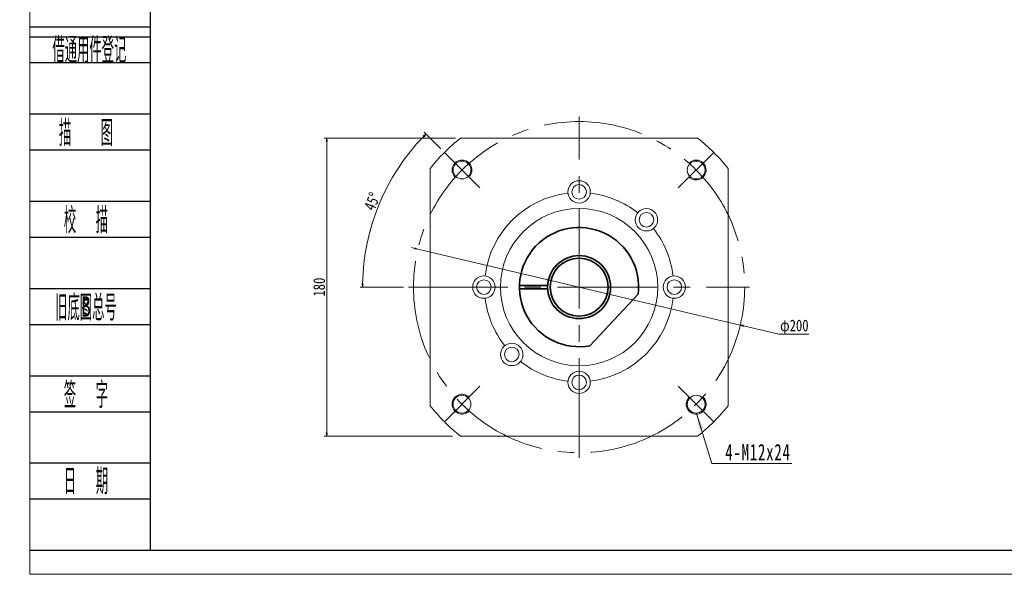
# Model space of a CAD drawing. Header units: millimetres. Extents: x 5237 to 6463, y 169 to 1031.
# Tile 1 of 7: x 5237 to 5831, y 169 to 504. Entities that reach past the tile are written whole.
import ezdxf
from ezdxf.enums import TextEntityAlignment as Align

# ---------------------------------------------------------------- set-up
doc = ezdxf.new("R2010")
doc.units = ezdxf.units.MM
doc.header["$LTSCALE"] = 5
doc.header["$PDSIZE"] = -1
doc.linetypes.add('点画线', pattern=[18, 12, -2, 2, -2])
doc.layers.get('0').update_dxf_attribs({"lineweight": 18})
doc.layers.add('2细线层', color=4, linetype='Continuous')
doc.layers.add('6文字层', color=3, linetype='Continuous')
for name, color, linetype, lineweight in [('中心线层', 1, '点画线', 18), ('图框_外框线', 7, 'Continuous', 18), ('尺寸线层', 3, 'Continuous', 18), ('粗实线层', 7, 'Continuous', 35), ('细实线层', 7, 'Continuous', 18)]:
    doc.layers.add(name, color=color, linetype=linetype, lineweight=lineweight)
doc.styles.add('PC_TEXTSTYLE', font='ISOCP.SHX', dxfattribs={"width": 0.707, "bigfont": 'GBCBIG.SHX'})
doc.styles.get("Standard").update_dxf_attribs({"font": 'SimSun.ttf'})
doc.styles.add('宋体', font='SimSun.ttf', dxfattribs={"width": 0.8})
doc.styles.add('标准', font='SimSun.ttf', dxfattribs={"width": 0.667})
doc.dimstyles.new('A水平标注$0', dxfattribs={"dimtxt": 3.5, "dimasz": 2, "dimexe": 1.5, "dimexo": 3, "dimgap": 1.1, "dimtad": 1, "dimtoh": 1, "dimdec": 4, "dimdsep": 46, "dimtxsty": '宋体', "dimblk": 'OPEN', "dimcen": 3, "dimclrd": 3, "dimclre": 3, "dimclrt": 6, "dimadec": 0, "dimazin": 0, "dimtm": 1e-09, "dimtfac": 1, "dimtdec": 4, "dimtix": 1, "dimtmove": 0, "dimatfit": 3, "dimldrblk": 'OPEN', "dimfxl": 0, "dimlwd": 13, "dimlwe": 13, "dimarcsym": 0})
doc.dimstyles.new('D直径标注φ25', dxfattribs={"dimtxt": 3.5, "dimasz": 2, "dimexe": 1, "dimexo": 3, "dimtad": 1, "dimtoh": 1, "dimdec": 1, "dimdsep": 46, "dimtxsty": '宋体', "dimblk": 'OPEN', "dimcen": 3, "dimclrd": 3, "dimclre": 3, "dimclrt": 130, "dimadec": 0, "dimazin": 0, "dimtm": 1e-09, "dimtfac": 1, "dimtdec": 1, "dimtmove": 0, "dimatfit": 0, "dimldrblk": 'OPEN', "dimfxl": 0, "dimlwd": 13, "dimlwe": 13, "dimarcsym": 0})

# ---------------------------------------------------------------- blocks, each defined once
blk = doc.blocks.new('_Open')
at = {"color": 0, "linetype": 'ByBlock', "lineweight": -2}
for p, q in [((-1, 0.17), (0, 0)), ((-1, -0.17), (0, 0)), ((0, 0), (-1, 0))]:
    blk.add_line(p, q, dxfattribs=at)
blk = doc.blocks.new('*D24')
at = {"layer": 'Defpoints', "color": 0, "transparency": 16777216}
for p in [(5503.09, 432.26), (5422.28, 252.26), (5501.26, 252.26)]:
    blk.add_point(p, dxfattribs=at)
at = {"layer": '尺寸线层', "color": 3, "lineweight": 13, "transparency": 16777216}
for p, q in [((5500.09, 432.26), (5420.78, 432.26)), ((5422.28, 430.26), (5422.28, 254.26)), ((5498.26, 252.26), (5420.78, 252.26))]:
    blk.add_line(p, q, dxfattribs=at)
at = {"layer": '尺寸线层', "color": 3, "lineweight": 13, "transparency": 16777216, "xscale": 2, "yscale": 2, "zscale": 2}
for p, rotation in [((5422.28, 432.26), 90), ((5422.28, 252.26), 270)]:
    blk.add_blockref('_Open', p, dxfattribs=dict(at, rotation=rotation))
at = {"layer": '尺寸线层', "color": 6, "transparency": 16777216, "insert": (5417.75, 342.26), "char_height": 7, "attachment_point": 5, "rotation": 90, "style": '宋体', "bg_fill": 3, "box_fill_scale": 1.1, "bg_fill_color": 257, "bg_fill_transparency": 0}
blk.add_mtext('180', dxfattribs=at)
blk = doc.blocks.new('*X16')
at = {"layer": '尺寸线层', "linetype": 'Continuous'}
blk.add_hatch(color=0, dxfattribs=at).paths.add_polyline_path([(-12.38, 30.25), (-8.33, 21.13), (-10.69, 20.42)], flags=0)
at = {"layer": '尺寸线层', "color": 0, "linetype": 'Continuous'}
blk.add_line((-12.38, 30.25), (-3.23, 0), dxfattribs=at)
at = {"layer": '尺寸线层', "color": 0}
for p, q in [((-3.23, 0), (0, 0)), ((0, 0), (45.14, 0)), ((0, 0), (0, 0))]:
    blk.add_line(p, q, dxfattribs=at)
at = {"layer": '尺寸线层', "color": 0, "insert": (4.95, 1.98), "char_height": 9.9, "width": 80.3842, "attachment_point": 7, "line_spacing_factor": 1.15057, "style": '标准'}
blk.add_mtext('\\T1.1;4-M12x24', dxfattribs=at)
blk = doc.blocks.new('*D33')
at = {"layer": 'Defpoints', "color": 0, "transparency": 16777216}
for p in [(5477.34, 365.18), (5672.01, 319.34)]:
    blk.add_point(p, dxfattribs=at)
at = {"layer": '尺寸线层', "color": 3, "lineweight": 13, "transparency": 16777216}
for p, q in [((5475.39, 365.64), (5473.44, 366.09)), ((5477.34, 365.18), (5672.01, 319.34)), ((5695.2, 313.88), (5673.96, 318.88)), ((5713.5, 313.88), (5695.2, 313.88))]:
    blk.add_line(p, q, dxfattribs=at)
at = {"layer": '尺寸线层', "color": 3, "lineweight": 13, "transparency": 16777216, "xscale": 2, "yscale": 2, "zscale": 2}
for p, rotation in [((5477.34, 365.18), 346.7506677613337), ((5672.01, 319.34), 166.7506677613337)]:
    blk.add_blockref('_Open', p, dxfattribs=dict(at, rotation=rotation))
at = {"layer": '尺寸线层', "color": 130, "transparency": 16777216, "insert": (5704.66, 318.16), "char_height": 7, "attachment_point": 5, "style": '宋体', "bg_fill": 3, "box_fill_scale": 1.1, "bg_fill_color": 257, "bg_fill_transparency": 0}
blk.add_mtext('φ200', dxfattribs=at)
blk = doc.blocks.new('*D34')
at = {"layer": 'Defpoints', "color": 0, "transparency": 16777216}
for p in [(5493.36, 423.58), (5514.78, 402.15), (5471.68, 342.26), (5677.68, 342.26)]:
    blk.add_point(p, dxfattribs=at)
at = {"layer": '尺寸线层', "color": 3, "lineweight": 13, "transparency": 16777216}
for p, q in [((5491.24, 425.7), (5481.16, 435.77)), ((5468.68, 342.26), (5442.43, 342.26))]:
    blk.add_line(p, q, dxfattribs=at)
blk.add_arc((5574.68, 342.26), 130.75, 135.87643, 179.12357, dxfattribs=at)
at = {"layer": '尺寸线层', "color": 3, "lineweight": 13, "transparency": 16777216, "xscale": 2, "yscale": 2, "zscale": 2}
for p, rotation in [((5482.22, 434.71), 45.43821443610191), ((5443.93, 342.26), 269.5617850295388)]:
    blk.add_blockref('_Open', p, dxfattribs=dict(at, rotation=rotation))
at = {"layer": '尺寸线层', "color": 6, "transparency": 16777216, "insert": (5449.74, 394.01), "char_height": 7, "attachment_point": 5, "rotation": 67.5, "style": '宋体', "bg_fill": 3, "box_fill_scale": 1.1, "bg_fill_color": 257, "bg_fill_transparency": 0}
blk.add_mtext('45%%d', dxfattribs=at)
at = {"layer": 'Defpoints', "color": 0, "transparency": 16777216}
blk.add_point((5453.88, 392.29), dxfattribs=at)

msp = doc.modelspace()

# ---------------------------------------------------------------- linework, layer by layer
msp.add_lwpolyline([(5664.67612, 413.84733), (5664.67612, 270.66913)])
for centre, radius in [((5645.3868, 412.96891), 5.4), ((5574.67612, 399.75823), 6.75), ((5574.67612, 399.75823), 4.4), ((5574.67612, 342.25823), 47.5), ((5615.33476, 382.91687), 6.75), ((5615.33476, 382.91687), 4.4), ((5517.17612, 342.25823), 6.75), ((5517.17612, 342.25823), 4.4), ((5632.17612, 342.25823), 6.75), ((5632.17612, 342.25823), 4.4), ((5534.01748, 301.59959), 6.75), ((5534.01748, 301.59959), 4.4), ((5574.67612, 284.75823), 6.75), ((5574.67612, 284.75823), 4.4), ((5645.3868, 271.54755), 5.4)]:
    msp.add_circle(centre, radius)
for radius, start, end in [(115, 38.49994937, 51.50004956), (57.15, 96.74140308, 173.25859692), (57.15, 51.74140308, 83.25859692), (57.15, 6.74140308, 38.25859692), (57.15, 186.74140308, 218.25859692), (57.15, 276.74140308, 353.25859692), (57.15, 231.74140308, 263.25859692), (115, 308.49994937, 321.50004959)]:
    msp.add_arc((5574.67612, 342.25823), radius, start, end)
at = {"layer": '2细线层'}
for p, q in [((5243.06463, 499.52222), (5315.63238, 499.52222)), ((5243.06463, 493.32292), (5315.63238, 493.32292)), ((5243.06463, 477.82468), (5315.63238, 477.82468)), ((5243.06463, 446.8282), (5315.63238, 446.8282)), ((5243.06463, 425.13066), (5315.63238, 425.13066)), ((5243.06463, 394.13417), (5315.63238, 394.13417)), ((5243.06463, 372.43663), (5315.63238, 372.43663)), ((5243.06463, 341.44015), (5315.63238, 341.44015)), ((5243.06463, 319.74261), (5315.63238, 319.74261)), ((5243.06463, 288.74612), (5315.63238, 288.74612)), ((5243.06463, 267.04858), (5315.63238, 267.04858)), ((5243.06463, 236.0521), (5315.63238, 236.0521)), ((5243.06463, 214.35456), (5315.63238, 214.35456)), ((5243.06463, 183.35807), (5315.63238, 183.35807))]:
    msp.add_line(p, q, dxfattribs=at)
at = {"layer": '中心线层'}
for p, q in [((5574.67612, 239.25823), (5574.67612, 445.25823)), ((5655.9934, 423.57551), (5634.56871, 402.15082)), ((5655.9934, 260.94095), (5634.56871, 282.36564))]:
    msp.add_line(p, q, dxfattribs=at)
at = {"layer": '粗实线层'}
msp.add_line((5610.41451, 337.92609), (5581.22799, 306.85946), dxfattribs=at)
msp.add_circle((5574.67612, 342.25823), 19, dxfattribs=at)
msp.add_arc((5574.67612, 342.25823), 36, 353.08843421, 280.48607126, dxfattribs=at)
at = {"layer": '细实线层'}
for centre, start, end in [((5645.3868, 412.96891), 224.99999947, 136.71913079), ((5645.3868, 271.54755), 134.99999947, 46.71913079)]:
    msp.add_arc(centre, 6, start, end, dxfattribs=at)

# ---------------------------------------------------------------- block references
at = {"layer": '尺寸线层'}
msp.add_blockref('*X16', (5657.97864, 235.68576), dxfattribs=at)

# ---------------------------------------------------------------- texts
at = {"layer": '6文字层', "color": 3, "style": 'PC_TEXTSTYLE'}
for s, width, p in [('借通用件登记', 0.667, (5278.95499, 485.98477)), ('描   图', 0.6667, (5276.88678, 435.97943)), ('校  描', 0.667, (5276.88678, 383.2854)), ('旧底图总号', 0.667, (5276.88678, 330.59138)), ('签  字', 0.667, (5276.88678, 277.89735)), ('日  期', 0.667, (5276.9061, 225.51269))]:
    msp.add_text(s, height=15.498243, dxfattribs=dict(at, width=width)).set_placement(p, align=Align.MIDDLE)
at = {"layer": '6文字层', "width": 0.707}
msp.add_text('B', height=12.39859, dxfattribs=at).set_placement((5276.88678, 330.59138), align=Align.MIDDLE)

# ---------------------------------------------------------------- dimensions: what is measured, and where the dimension line sits
at = {"layer": '尺寸线层'}
dim = msp.add_linear_dim(base=(5422.27643, 252.25823), p1=(5503.08702, 432.25823), p2=(5501.2613, 252.25823), angle=270, dimstyle='A水平标注$0', override={"dimtxt": 7, "dimblk": 'Open', "dimtfill": 1, "dimtfillclr": 256}, dxfattribs=at)
dim.commit()
dim.dimension.update_dxf_attribs({"geometry": '*D24', "text_midpoint": (5422.27643, 342.25823), "dimtype": 160})

# ---------------------------------------------------------------- next in the draw order: linework, layer by layer
for points in [[(5503.08702, 432.25823), (5646.26523, 432.25823)], [(5484.67612, 270.66913), (5484.67612, 413.84734)], [(5646.26522, 252.25823), (5503.08701, 252.25823)]]:
    msp.add_lwpolyline(points)
for centre in [(5503.96544, 412.96891), (5503.96544, 271.54755)]:
    msp.add_circle(centre, 5.4)
for start, end in [(128.49994937, 141.50004956), (218.49994937, 231.50004956)]:
    msp.add_arc((5574.67612, 342.25823), 115, start, end)
at = {"layer": '中心线层'}
for p, q in [((5493.35884, 423.57551), (5514.78354, 402.15082)), ((5471.67612, 342.25823), (5677.67612, 342.25823)), ((5493.35884, 260.94095), (5514.78353, 282.36565))]:
    msp.add_line(p, q, dxfattribs=at)
msp.add_circle((5574.67612, 342.25823), 100, dxfattribs=at)
at = {"layer": '细实线层'}
for centre, start, end in [((5503.96544, 412.96891), 314.99999947, 226.71913079), ((5503.96544, 271.54755), 44.99999947, 316.71913079)]:
    msp.add_arc(centre, 6, start, end, dxfattribs=at)

# ---------------------------------------------------------------- next in the draw order: dimensions: what is measured, and where the dimension line sits
at = {"layer": '尺寸线层'}
dim = msp.add_diameter_dim_2p(p1=(5477.33793, 365.17714), p2=(5672.01431, 319.33933), dimstyle='D直径标注φ25', override={"dimtxt": 7, "dimpost": 'φ<>'}, dxfattribs=at)
dim.commit()
dim.dimension.update_dxf_attribs({"geometry": '*D33', "text_midpoint": (5695.20035, 313.88003), "dimtype": 163})

# ---------------------------------------------------------------- next in the draw order: dimensions: what is measured, and where the dimension line sits
dim = msp.add_angular_dim_2l(base=(5453.87944, 392.29386), line1=((5471.67612, 342.25823), (5677.67612, 342.25823)), line2=((5493.35884, 423.57551), (5514.78354, 402.15082)), dimstyle='A水平标注$0', override={"dimtxt": 7, "dimblk": 'Open', "dimtfill": 1, "dimtfillclr": 256}, dxfattribs=at)
dim.commit()
dim.dimension.update_dxf_attribs({"geometry": '*D34', "text_midpoint": (5449.73798, 394.0093)})

# ---------------------------------------------------------------- next in the draw order: linework, layer by layer
at = {"layer": '图框_外框线', "color": 3}
msp.add_lwpolyline([(5243.02858, 168.83731), (6462.77245, 168.83731), (6462.77245, 1031.37048), (5243.02858, 1031.37048)], close=True, dxfattribs=at)
at = {"layer": '图框_外框线', "color": 3, "lineweight": 25}
msp.add_lwpolyline([(5315.63238, 183.35807), (6448.25169, 183.35807), (6448.25169, 1016.84972), (5315.63238, 1016.84972)], close=True, dxfattribs=at)
at = {"layer": '粗实线层'}
for p, q in [((5538.67612, 343.25823), (5555.70245, 343.25823)), ((5538.67612, 341.25823), (5555.70245, 341.25823))]:
    msp.add_line(p, q, dxfattribs=at)
msp.add_circle((5574.67612, 342.25823), 17.5, dxfattribs=at)

doc.saveas('drawing.dxf')
